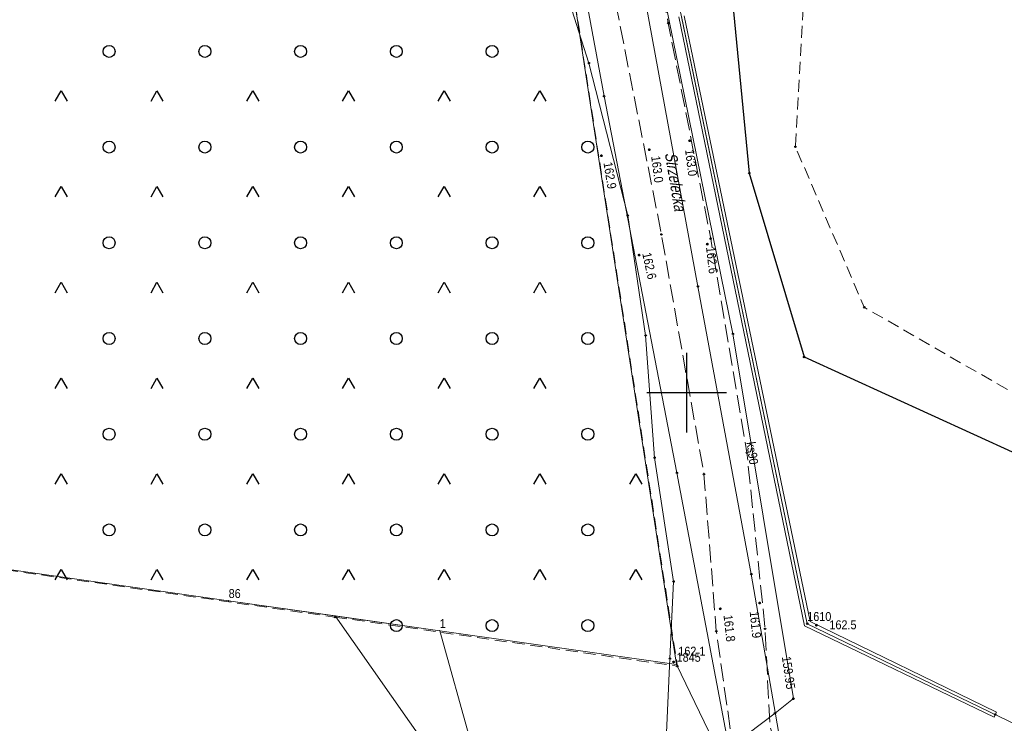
# Model space of a CAD drawing. Header units: metres. Extents: x 5548743 to 5556416, y 5707500 to 5714000.
# Tile 146 of 244: x 5554516 to 5554640, y 5709659 to 5709747. Entities that reach past the tile are written whole.
import ezdxf
from ezdxf.enums import TextEntityAlignment as Align

# ---------------------------------------------------------------- set-up
doc = ezdxf.new("R2010")
doc.units = ezdxf.units.M
for name, pattern in [('1.5_0.75', [2.25, 1.5, -0.75]), ('2.25_0.75', [3, 2.25, -0.75]), ('219-1000', [0])]:
    doc.linetypes.add(name, pattern=pattern)
doc.layers.get('0').update_dxf_attribs({"color": 2, "lineweight": 5})
doc.styles.get("Standard").update_dxf_attribs({"font": 'Working1250', "width": 0.75})
doc.linetypes.add('902-1000', pattern='A,5,0,[1,ksztalty.shx,S=1,R=0,X=0,Y=0],5', length=10)
doc.linetypes.add('otdn_1000', pattern='A,7,0,[21,ksztalty.shx,S=0.7,R=0,X=0,Y=0]', length=7)

# ---------------------------------------------------------------- blocks, each defined once
blk = doc.blocks.new('203')
at = {"linetype": 'Continuous', "lineweight": 0}
h = blk.add_hatch(color=0, dxfattribs=at)
edge = h.paths.add_edge_path()
edge.add_arc((0, 0), 0.09, 0, 360)
blk = doc.blocks.new('PW01')
at = {"linetype": 'Continuous', "lineweight": 13}
h = blk.add_hatch(color=0, dxfattribs=at)
edge = h.paths.add_edge_path()
edge.add_arc((0, 0), 0.18, 0, 360)
blk = doc.blocks.new('OTZK3')
at = {"color": 0, "linetype": 'Continuous'}
for p, q in [((-0.75, -0.433), (0, 0.866)), ((0, 0.866), (0.75, -0.433))]:
    blk.add_line(p, q, dxfattribs=at)
blk = doc.blocks.new('OTZK1')
at = {"color": 0, "linetype": 'Continuous'}
blk.add_circle((0, 0), 0.75, dxfattribs=at)
blk = doc.blocks.new('PIKIETAW1891')
at = {"color": 0}
blk.add_circle((0, 0), 0.09, dxfattribs=at)
blk = doc.blocks.new('RAMKA1000K')
at = {"color": 0}
for p, q in [((200, 195), (200, 205)), ((195, 200), (205, 200))]:
    blk.add_line(p, q, dxfattribs=at)

msp = doc.modelspace()

# ---------------------------------------------------------------- linework, layer by layer
at = {"layer": '217-kontur klasyfikacyjny', "color": 3, "linetype": 'CONTINUOUS', "lineweight": 18, "flags": 128}
for points in [[(5554598.74, 5709665.92), (5554582.15, 5709773.9)], [(5554505.99, 5709679.12), (5554542.59, 5709673.91)], [(5554542.59, 5709673.91), (5554505.99, 5709679.12)], [(5554542.59, 5709673.91), (5554555.92, 5709672.01)], [(5554555.92, 5709672.01), (5554542.59, 5709673.91)], [(5554555.92, 5709672.01), (5554569.04, 5709670.15)], [(5554555.92, 5709672.01), (5554576.84, 5709642.23)], [(5554569.04, 5709670.15), (5554555.92, 5709672.01)], [(5554576.84, 5709642.23), (5554555.92, 5709672.01)], [(5554569.04, 5709670.15), (5554598.74, 5709665.92)], [(5554598.74, 5709665.92), (5554569.04, 5709670.15)], [(5554605.07, 5709652.74), (5554598.74, 5709665.92)]]:
    msp.add_lwpolyline(points, dxfattribs=at)
at = {"layer": '218-kontur użytku gruntowego', "color": 3, "linetype": 'CONTINUOUS', "lineweight": 18, "flags": 128}
for points in [[(5554598.74, 5709665.92), (5554582.15, 5709773.9)], [(5554582.15, 5709773.9), (5554598.74, 5709665.92)], [(5554599.35, 5709747.18), (5554615.11, 5709671.03)], [(5554615.11, 5709671.03), (5554599.35, 5709747.18)], [(5554505.99, 5709679.12), (5554542.59, 5709673.91)], [(5554542.59, 5709673.91), (5554505.99, 5709679.12)], [(5554542.59, 5709673.91), (5554555.92, 5709672.01)], [(5554555.92, 5709672.01), (5554542.59, 5709673.91)], [(5554555.92, 5709672.01), (5554569.04, 5709670.15)], [(5554555.92, 5709672.01), (5554576.84, 5709642.23)], [(5554569.04, 5709670.15), (5554555.92, 5709672.01)], [(5554576.84, 5709642.23), (5554555.92, 5709672.01)], [(5554615.11, 5709671.03), (5554641.5, 5709658.27)], [(5554641.5, 5709658.27), (5554615.11, 5709671.03)], [(5554569.04, 5709670.15), (5554598.74, 5709665.92)], [(5554598.74, 5709665.92), (5554569.04, 5709670.15)], [(5554605.07, 5709652.74), (5554598.74, 5709665.92)], [(5554598.74, 5709665.92), (5554605.07, 5709652.74)]]:
    msp.add_lwpolyline(points, dxfattribs=at)
at = {"layer": '219-działka ewidencyjna', "color": 7, "linetype": '219-1000', "lineweight": 18, "flags": 128}
for points in [[(5554582.15, 5709773.9), (5554598.74, 5709665.92)], [(5554593.97, 5709773.19), (5554615.11, 5709671.03)], [(5554505.99, 5709679.12), (5554542.59, 5709673.91)], [(5554542.59, 5709673.91), (5554569.04, 5709670.15)], [(5554615.11, 5709671.03), (5554641.5, 5709658.27)], [(5554569.04, 5709670.15), (5554576.84, 5709642.23)], [(5554598.74, 5709665.92), (5554569.04, 5709670.15)], [(5554605.07, 5709652.74), (5554598.74, 5709665.92)]]:
    msp.add_lwpolyline(points, dxfattribs=at)
at = {"layer": 'jezdnia', "color": 7, "linetype": '2.25_0.75', "lineweight": 18, "flags": 128}
msp.add_lwpolyline([(5554570.46, 5709830.14), (5554577.74, 5709810.95), (5554584.2, 5709782.83), (5554590.11, 5709753.8), (5554596.83, 5709719.84), (5554602.16, 5709689.77), (5554603.71, 5709670.09), (5554606.36, 5709651.55), (5554612.33, 5709652.7), (5554610.43, 5709658.16), (5554609.82, 5709670.39), (5554607.55, 5709692.46), (5554603.01, 5709719.3), (5554597.68, 5709746.34), (5554591.93, 5709776.09), (5554583.55, 5709812.65), (5554595.47, 5709812.57), (5554595.59, 5709814.71), (5554596.23, 5709816.85), (5554597.43, 5709818.74), (5554598.8, 5709820.52), (5554590.29, 5709829.13), (5554587.31, 5709825.9), (5554579.02, 5709834.31)], close=True, dxfattribs=at)
at = {"layer": 'ogrodzenie trwałe', "color": 7, "linetype": '902-1000', "lineweight": 25, "flags": 128}
msp.add_lwpolyline([(5554645.47, 5709790.44), (5554605.08, 5709756.04), (5554607.83, 5709727.52), (5554614.72, 5709704.47), (5554657.16, 5709685.09), (5554666.15, 5709692.86), (5554667.36, 5709693.93), (5554741.68, 5709757.57), (5554754.49, 5709768.76), (5554738.75, 5709806.36), (5554716.61, 5709825.94), (5554693.4, 5709831.36), (5554649.5, 5709793.9)], dxfattribs=at)
at = {"layer": 'plac sportowy', "color": 7, "linetype": '1.5_0.75', "lineweight": 18, "flags": 128}
msp.add_lwpolyline([(5554614.82, 5709752.71), (5554613.63, 5709730.82), (5554622.25, 5709710.7), (5554642.64, 5709698.98), (5554660.78, 5709697.25), (5554737.62, 5709762.73), (5554740.48, 5709781.28), (5554731.38, 5709805.2), (5554706.11, 5709818.23), (5554691.81, 5709818.1)], close=True, dxfattribs=at)
at = {"layer": 'przewód kanalizacyjny', "color": 34, "linetype": 'CONTINUOUS', "lineweight": 18, "flags": 128}
msp.add_lwpolyline([(5554621.67, 5709547.97), (5554619.2, 5709559.26), (5554614.23, 5709589.77), (5554608.76, 5709617.68), (5554602.07, 5709652.86), (5554605.94, 5709655.91), (5554611.07, 5709659.82), (5554613.37, 5709661.63), (5554605.79, 5709707.36), (5554596.25, 5709754.27), (5554591.82, 5709777.21), (5554590.95, 5709785.95), (5554589.07, 5709797.29), (5554588.14, 5709807.44), (5554588.97, 5709814.09), (5554591.82, 5709825.03), (5554596.59, 5709838.94), (5554598.26, 5709847.02)], dxfattribs=at)
at = {"layer": 'przewód telekomunikacyjny podziemny', "color": 30, "linetype": 'CONTINUOUS', "lineweight": 18, "flags": 128}
for points in [[(5554605.74, 5709653.11), (5554598.77, 5709689.93), (5554589.65, 5709737.16), (5554586.44, 5709754.57), (5554582.02, 5709785.76), (5554578.14, 5709801.03), (5554562.66, 5709842.16), (5554556.54, 5709858.94), (5554553.87, 5709864.48), (5554559.44, 5709872.07), (5554558.47, 5709873.54), (5554558.74, 5709878.88), (5554522.83, 5709914.43), (5554494.92, 5709941), (5554462.82, 5709971.62), (5554403.04, 5710030), (5554373.88, 5710058.51), (5554354.46, 5710078.06), (5554344.78, 5710089.53), (5554329.55, 5710126.39), (5554326.44, 5710137.44), (5554312.57, 5710176.3), (5554306.77, 5710219.12), (5554302.41, 5710278.25)], [(5554612.33, 5709652.7), (5554608.09, 5709677.24), (5554601.4, 5709713.31), (5554591.52, 5709767.07), (5554590.57, 5709774.29), (5554594.15, 5709805.61), (5554597.07, 5709816.32), (5554595.51, 5709860.42), (5554588.57, 5709899.37), (5554583.88, 5709927.66), (5554581.23, 5709940.2), (5554567.22, 5710007.64), (5554545.1, 5710115.29), (5554520.89, 5710233.39)], [(5554597.48, 5709657.36), (5554597.89, 5709666.66), (5554598.35, 5709676.32), (5554595.97, 5709691.84), (5554594.85, 5709707.17), (5554592.61, 5709722.2), (5554587.74, 5709741.32), (5554584.69, 5709750.92), (5554583.35, 5709754.8), (5554582.98, 5709758.65), (5554584.29, 5709760.02), (5554588.35, 5709761.25), (5554594.66, 5709762.26), (5554596.2, 5709762.18), (5554597.65, 5709763.32), (5554597.88, 5709767.04), (5554597.59, 5709773.7), (5554598.25, 5709788.81), (5554598.17, 5709789.69), (5554598.05, 5709806.09), (5554599.58, 5709822.05), (5554604.54, 5709834.56), (5554604.87, 5709838.07), (5554603.23, 5709855.01)]]:
    msp.add_lwpolyline(points, dxfattribs=at)
at = {"layer": 'teren zalesiony', "color": 7, "linetype": '1.5_0.75', "lineweight": 18, "flags": 128}
msp.add_lwpolyline([(5554555.9, 5709671.86), (5554598.83, 5709665.7), (5554582.15, 5709773.9), (5554553.2, 5709863.65), (5554461.83, 5709956.95), (5554392.25, 5710026.56), (5554388.53, 5710028.41), (5554365.92, 5710052.08), (5554349.75, 5710066.49), (5554331.42, 5710087.74), (5554324.12, 5710093.78), (5554316.02, 5710093.78), (5554310.11, 5710101.5), (5554320.7, 5710097.8), (5554325.88, 5710097.73), (5554297.62, 5710128.05), (5554231.23, 5709975.64), (5554180.52, 5709806.65), (5554318.78, 5709780.65), (5554341.68, 5709776.34), (5554337.73, 5709746.12), (5554440.79, 5709728.1), (5554435.99, 5709689.08)], close=True, dxfattribs=at)
at = {"layer": 'ściana oporowa (linia)', "color": 0, "lineweight": 18}
for p, q in [((5554614.767, 5709670.762), (5554599.007, 5709747.109)), ((5554638.518, 5709659.325), (5554614.767, 5709670.762)), ((5554638.518, 5709659.325), (5554638.67, 5709659.64))]:
    msp.add_line(p, q, dxfattribs=at)
at = {"layer": 'ściana oporowa (linia)', "color": 0, "linetype": 'otdn_1000', "lineweight": 18}
for p, q in [((5554615.453, 5709671.298), (5554599.693, 5709747.251)), ((5554638.822, 5709659.955), (5554615.453, 5709671.298)), ((5554638.822, 5709659.955), (5554638.67, 5709659.64))]:
    msp.add_line(p, q, dxfattribs=at)

# ---------------------------------------------------------------- block references
at = {"layer": '203-punkt graniczny', "color": 7, "linetype": 'CONTINUOUS', "lineweight": 18}
for p in [(5554542.59, 5709673.91), (5554615.11, 5709671.03), (5554569.04, 5709670.15), (5554598.74, 5709665.92)]:
    msp.add_blockref('203', p, dxfattribs=at)
at = {"layer": 'pikieta naturalna', "color": 7, "linetype": 'CONTINUOUS', "lineweight": 13}
for p in [(5554600.37, 5709731.58), (5554589.31, 5709729.7), (5554595.3, 5709730.46), (5554602.58, 5709718.62), (5554594.03, 5709717.25), (5554604.2, 5709672.9), (5554609.14, 5709673.62), (5554616.26, 5709670.84), (5554598.35, 5709666.23)]:
    msp.add_blockref('PW01', p, dxfattribs=at)
at = {"layer": 'Punkt roboczy BDOT GESUT K1', "color": 6, "linetype": 'CONTINUOUS', "lineweight": 18}
for p in [(5554597.68, 5709746.34), (5554587.74, 5709741.32), (5554589.65, 5709737.16), (5554600.37, 5709731.58), (5554613.63, 5709730.82), (5554589.31, 5709729.7), (5554595.3, 5709730.46), (5554607.83, 5709727.52), (5554592.61, 5709722.2), (5554596.83, 5709719.84), (5554602.58, 5709718.62), (5554603.01, 5709719.3), (5554594.03, 5709717.25), (5554601.4, 5709713.31), (5554622.25, 5709710.7), (5554605.79, 5709707.36), (5554594.85, 5709707.17), (5554614.72, 5709704.47), (5554607.55, 5709692.46), (5554595.97, 5709691.84), (5554598.77, 5709689.93), (5554602.16, 5709689.77), (5554608.09, 5709677.24), (5554598.35, 5709676.32), (5554604.2, 5709672.9), (5554609.14, 5709673.62), (5554555.9, 5709671.86), (5554609.82, 5709670.39), (5554615.11, 5709671.03), (5554616.26, 5709670.84), (5554603.71, 5709670.09), (5554597.89, 5709666.66), (5554598.35, 5709666.23), (5554598.83, 5709665.7), (5554613.37, 5709661.63), (5554613.37, 5709661.63), (5554611.07, 5709659.82), (5554638.67, 5709659.64)]:
    msp.add_blockref('PIKIETAW1891', p, dxfattribs=at)
at = {"layer": 'rzedna', "color": 34, "linetype": 'CONTINUOUS', "lineweight": 18}
msp.add_blockref('PW01', (5554613.37, 5709661.63), dxfattribs=at)
at = {"layer": 'teren zalesiony', "color": 7, "linetype": 'CONTINUOUS', "lineweight": 18}
for name, p in [('OTZK1', (5554527.606, 5709742.786)), ('OTZK1', (5554539.606, 5709742.786)), ('OTZK1', (5554551.606, 5709742.786)), ('OTZK1', (5554563.606, 5709742.786)), ('OTZK1', (5554575.606, 5709742.786)), ('OTZK3', (5554521.606, 5709736.966)), ('OTZK3', (5554533.606, 5709736.966)), ('OTZK3', (5554545.606, 5709736.966)), ('OTZK3', (5554557.606, 5709736.966)), ('OTZK3', (5554569.606, 5709736.966)), ('OTZK3', (5554581.606, 5709736.966)), ('OTZK1', (5554527.606, 5709730.786)), ('OTZK1', (5554539.606, 5709730.786)), ('OTZK1', (5554551.606, 5709730.786)), ('OTZK1', (5554563.606, 5709730.786)), ('OTZK1', (5554575.606, 5709730.786)), ('OTZK1', (5554587.606, 5709730.786)), ('OTZK3', (5554521.606, 5709724.966)), ('OTZK3', (5554533.606, 5709724.966)), ('OTZK3', (5554545.606, 5709724.966)), ('OTZK3', (5554557.606, 5709724.966)), ('OTZK3', (5554569.606, 5709724.966)), ('OTZK3', (5554581.606, 5709724.966)), ('OTZK1', (5554527.606, 5709718.786)), ('OTZK1', (5554539.606, 5709718.786)), ('OTZK1', (5554551.606, 5709718.786)), ('OTZK1', (5554563.606, 5709718.786)), ('OTZK1', (5554575.606, 5709718.786)), ('OTZK1', (5554587.606, 5709718.786)), ('OTZK3', (5554521.606, 5709712.966)), ('OTZK3', (5554533.606, 5709712.966)), ('OTZK3', (5554545.606, 5709712.966)), ('OTZK3', (5554557.606, 5709712.966)), ('OTZK3', (5554569.606, 5709712.966)), ('OTZK3', (5554581.606, 5709712.966)), ('OTZK1', (5554527.606, 5709706.786)), ('OTZK1', (5554539.606, 5709706.786)), ('OTZK1', (5554551.606, 5709706.786)), ('OTZK1', (5554563.606, 5709706.786)), ('OTZK1', (5554575.606, 5709706.786)), ('OTZK1', (5554587.606, 5709706.786)), ('OTZK3', (5554521.606, 5709700.966)), ('OTZK3', (5554533.606, 5709700.966)), ('OTZK3', (5554545.606, 5709700.966)), ('OTZK3', (5554557.606, 5709700.966)), ('OTZK3', (5554569.606, 5709700.966)), ('OTZK3', (5554581.606, 5709700.966)), ('OTZK1', (5554527.606, 5709694.786)), ('OTZK1', (5554539.606, 5709694.786)), ('OTZK1', (5554551.606, 5709694.786)), ('OTZK1', (5554563.606, 5709694.786)), ('OTZK1', (5554575.606, 5709694.786)), ('OTZK1', (5554587.606, 5709694.786)), ('OTZK3', (5554521.606, 5709688.966)), ('OTZK3', (5554533.606, 5709688.966)), ('OTZK3', (5554545.606, 5709688.966)), ('OTZK3', (5554557.606, 5709688.966)), ('OTZK3', (5554569.606, 5709688.966)), ('OTZK3', (5554581.606, 5709688.966)), ('OTZK3', (5554593.606, 5709688.966)), ('OTZK1', (5554527.606, 5709682.786)), ('OTZK1', (5554539.606, 5709682.786)), ('OTZK1', (5554551.606, 5709682.786)), ('OTZK1', (5554563.606, 5709682.786)), ('OTZK1', (5554575.606, 5709682.786)), ('OTZK1', (5554587.606, 5709682.786)), ('OTZK3', (5554521.606, 5709676.966)), ('OTZK3', (5554533.606, 5709676.966)), ('OTZK3', (5554545.606, 5709676.966)), ('OTZK3', (5554557.606, 5709676.966)), ('OTZK3', (5554569.606, 5709676.966)), ('OTZK3', (5554581.606, 5709676.966)), ('OTZK3', (5554593.606, 5709676.966)), ('OTZK1', (5554563.606, 5709670.786)), ('OTZK1', (5554575.606, 5709670.786)), ('OTZK1', (5554587.606, 5709670.786))]:
    msp.add_blockref(name, p, dxfattribs=at)
at = {"layer": 'Wstawianie ramki sekcyjnej z opisem', "color": 7, "linetype": 'CONTINUOUS', "lineweight": 13}
msp.add_blockref('RAMKA1000K', (5554400, 5709500), dxfattribs=at)
msp.add_blockref('RAMKA1000K', (5554400, 5709500), dxfattribs=at)
msp.add_blockref('RAMKA1000K', (5554400, 5709500), dxfattribs=at)
msp.add_blockref('RAMKA1000K', (5554400, 5709500), dxfattribs=at)

# ---------------------------------------------------------------- texts
at = {"layer": '203-punkt graniczny-Atr103', "color": 7, "width": 0.9}
for s, p in [('86', (5554542.59, 5709673.91)), ('86', (5554542.59, 5709673.91)), ('1', (5554569.04, 5709670.15)), ('1', (5554569.04, 5709670.15)), ('1610', (5554615.11, 5709671.03)), ('1610', (5554615.11, 5709671.03)), ('1845', (5554598.74, 5709665.92)), ('1845', (5554598.74, 5709665.92))]:
    msp.add_text(s, height=1.125, dxfattribs=at).set_placement(p, align=Align.BOTTOM_LEFT)
at = {"layer": '994-Nazwa ulicy', "color": 7, "linetype": 'CONTINUOUS', "lineweight": 18, "oblique": 15, "width": 0.79}
msp.add_text('Strzelecka', height=1.5, rotation=279.558, dxfattribs=at).set_placement((5554597.98, 5709730.14), align=Align.MIDDLE_LEFT)
at = {"layer": 'pikieta naturalna-Atr2', "color": 7, "width": 0.9}
for s, rotation, p in [('163.0', 277.289, (5554595.54, 5709729.62)), ('163.0', 276.97, (5554599.79, 5709730.45)), ('162.9', 279.191, (5554589.56, 5709728.81)), ('162.6', 282.288, (5554594.42, 5709717.43)), ('162.6', 276.403, (5554602.42, 5709718.22)), ('161.8', 276.296, (5554604.61, 5709672.08)), ('161.9', 275.71, (5554607.89, 5709672.54))]:
    msp.add_text(s, height=1.125, rotation=rotation, dxfattribs=at).set_placement(p)
for s, p in [('162.5', (5554617.89, 5709670.33)), ('162.1', (5554598.95, 5709667.02))]:
    msp.add_text(s, height=1.125, dxfattribs=at).set_placement(p)
at = {"layer": 'przewód kanalizacyjny-Atr1', "color": 34, "width": 0.9}
msp.add_text('ks90', height=1.125, rotation=278.1, dxfattribs=at).set_placement((5554608.03, 5709693.83), align=Align.MIDDLE_LEFT)
at = {"layer": 'rzedna-Atr2', "color": 34, "width": 0.9}
msp.add_text('159.95', height=1.125, rotation=278.1, dxfattribs=at).set_placement((5554612.48, 5709666.93), align=Align.MIDDLE_LEFT)

doc.saveas('drawing.dxf')
